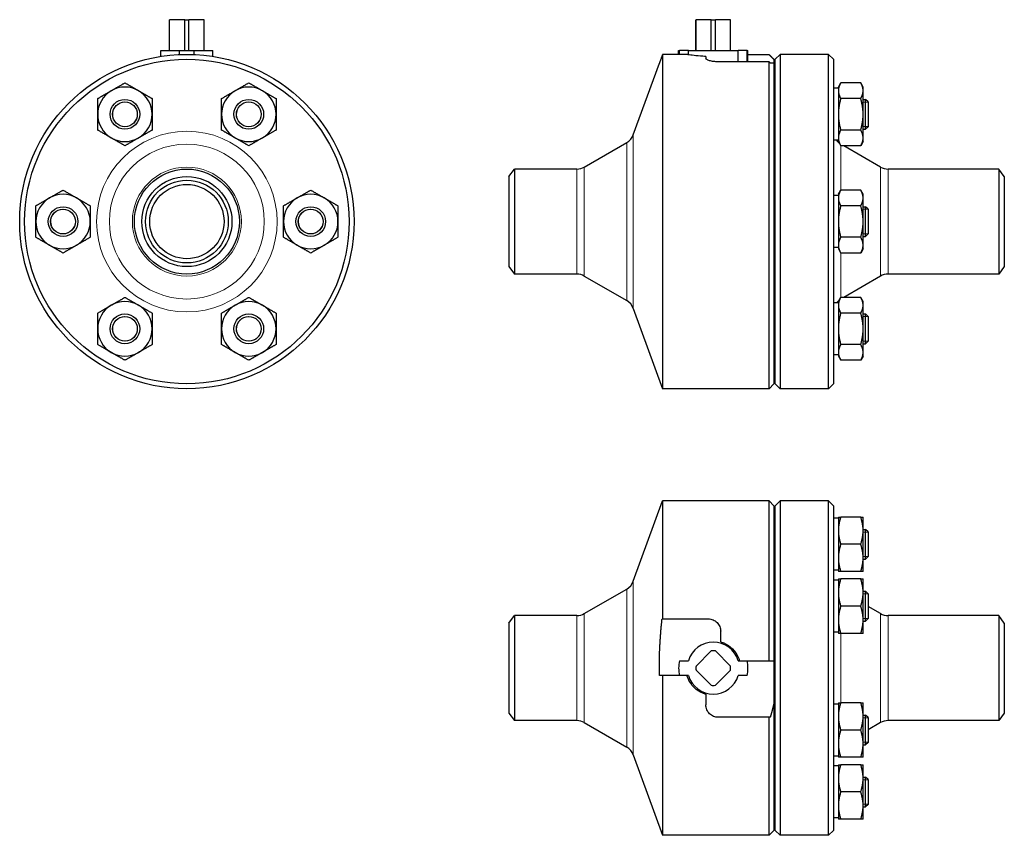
# Model space of a CAD drawing. Header units: millimetres. Extents: x 138 to 536, y 60 to 389.
import ezdxf

# ---------------------------------------------------------------- set-up
doc = ezdxf.new("R2010")
doc.units = ezdxf.units.MM
doc.layers.add('Widoczne (ISO)', color=7, linetype='Continuous', lineweight=25)
doc.layers.add('Widoczne wąskie (ISO)', color=7, linetype='Continuous', lineweight=20)

msp = doc.modelspace()

# ---------------------------------------------------------------- linework, layer by layer
at = {"layer": 'Widoczne (ISO)'}
for p, q in [((198.6, 389.27), (198.65, 389.27)), ((198.6, 376.77), (198.6, 389.27)), ((198.65, 376.77), (198.65, 389.27)), ((204.78, 389.27), (198.65, 389.27)), ((204.78, 376.77), (204.78, 389.27)), ((204.78, 389.27), (206.43, 389.27)), ((206.43, 376.77), (206.43, 389.27)), ((212.55, 389.27), (206.43, 389.27)), ((212.55, 389.27), (212.6, 389.27)), ((212.55, 376.77), (212.55, 389.27)), ((212.6, 376.77), (212.6, 389.27)), ((411.15, 389.27), (411.2, 389.27)), ((411.15, 376.77), (411.15, 389.27)), ((411.2, 376.77), (411.2, 389.27)), ((417.32, 389.27), (411.2, 389.27)), ((417.32, 376.77), (417.32, 389.27)), ((417.32, 389.27), (418.98, 389.27)), ((418.98, 376.77), (418.98, 389.27)), ((425.1, 389.27), (418.98, 389.27)), ((425.1, 376.77), (425.1, 389.27)), ((425.1, 389.27), (425.15, 389.27)), ((425.15, 376.77), (425.15, 389.27)), ((195.1, 376.77), (202.6, 376.77)), ((195.1, 374.45), (195.1, 376.77)), ((202.6, 376.77), (208.6, 376.77)), ((202.6, 375.21), (202.6, 376.77)), ((208.6, 375.21), (208.6, 376.77)), ((208.6, 376.77), (216.1, 376.77)), ((216.1, 374.45), (216.1, 376.77)), ((404.47, 375.21), (397.65, 375.21)), ((397.65, 375.21), (397.65, 240.27)), ((404.15, 376.77), (404.47, 376.77)), ((404.15, 375.21), (404.15, 376.77)), ((408.09, 376.77), (404.47, 376.77)), ((404.47, 375.21), (404.47, 376.77)), ((407.57, 375.21), (404.47, 375.21)), ((408.09, 375.13), (408.09, 376.77)), ((408.09, 376.77), (428.21, 376.77)), ((415.15, 374.44), (415.15, 373.62)), ((431.82, 376.77), (428.21, 376.77)), ((428.21, 372.28), (428.21, 376.77)), ((431.82, 376.77), (432.15, 376.77)), ((431.82, 372.28), (431.82, 376.77)), ((432.15, 372.28), (432.15, 376.77)), ((432.15, 375.21), (440.65, 375.21)), ((443.15, 373.27), (445.15, 375.27)), ((445.15, 375.27), (445.15, 240.27)), ((464.65, 375.27), (445.15, 375.27)), ((464.65, 240.27), (464.65, 375.27)), ((466.65, 373.27), (464.65, 375.27)), ((385.84, 342.82), (396.37, 371.77)), ((440.65, 372.28), (420.15, 372.28)), ((440.65, 240.27), (440.65, 372.28)), ((442.65, 373.2), (442.65, 371.77)), ((442.65, 371.77), (442.65, 242.27)), ((443.15, 242.27), (443.15, 373.27)), ((466.65, 373.27), (466.65, 242.27)), ((468.65, 362.07), (469.63, 363.78)), ((468.65, 362.07), (468.65, 360.6)), ((477.67, 363.78), (469.63, 363.78)), ((478.65, 362.07), (477.67, 363.78)), ((478.65, 360.6), (478.65, 362.07)), ((468.65, 361.57), (466.65, 361.57)), ((468.65, 360.6), (468.65, 351.07)), ((478.65, 351.07), (478.65, 360.6)), ((477.67, 357.42), (469.63, 357.42)), ((478.65, 357.07), (479.65, 357.07)), ((479.65, 345.07), (479.65, 357.07)), ((480.65, 356.07), (479.65, 357.07)), ((480.65, 356.07), (480.65, 346.07)), ((468.65, 351.07), (468.65, 341.55)), ((478.65, 341.55), (478.65, 351.07)), ((480.65, 346.07), (479.65, 345.07)), ((443.15, 345.27), (442.65, 345.27)), ((477.67, 344.72), (469.63, 344.72)), ((478.65, 345.07), (479.65, 345.07)), ((366.05, 329.78), (383.2, 339.68)), ((468.65, 340.57), (466.65, 340.57)), ((468.65, 341.55), (468.65, 340.07)), ((468.65, 340.07), (469.63, 338.37)), ((477.67, 338.37), (469.63, 338.37)), ((485.69, 329.78), (470.81, 338.37)), ((478.65, 340.07), (477.67, 338.37)), ((478.65, 340.07), (478.65, 341.55)), ((335.65, 325.97), (337.91, 328.97)), ((337.91, 328.97), (337.91, 286.57)), ((363.05, 328.97), (337.91, 328.97)), ((533.39, 328.97), (488.69, 328.97)), ((533.39, 328.97), (533.39, 286.57)), ((535.65, 325.97), (533.39, 328.97)), ((335.65, 325.97), (335.65, 289.57)), ((535.65, 325.97), (535.65, 289.57)), ((468.65, 318.27), (466.65, 318.27)), ((468.65, 318.77), (469.63, 320.47)), ((468.65, 318.77), (468.65, 317.3)), ((477.67, 320.47), (469.63, 320.47)), ((478.65, 318.77), (477.67, 320.47)), ((478.65, 317.3), (478.65, 318.77)), ((468.65, 317.3), (468.65, 307.77)), ((477.67, 314.12), (469.63, 314.12)), ((478.65, 307.77), (478.65, 317.3)), ((478.65, 313.77), (479.65, 313.77)), ((479.65, 301.77), (479.65, 313.77)), ((480.65, 312.77), (479.65, 313.77)), ((480.65, 312.77), (480.65, 302.77)), ((468.65, 307.77), (468.65, 298.25)), ((478.65, 298.25), (478.65, 307.77)), ((480.65, 302.77), (479.65, 301.77)), ((468.65, 298.25), (468.65, 296.77)), ((477.67, 301.42), (469.63, 301.42)), ((478.65, 301.77), (479.65, 301.77)), ((478.65, 296.77), (478.65, 298.25)), ((468.65, 297.27), (466.65, 297.27)), ((468.65, 296.77), (469.63, 295.07)), ((477.67, 295.07), (469.63, 295.07)), ((478.65, 296.77), (477.67, 295.07)), ((335.65, 289.57), (337.91, 286.57)), ((363.05, 286.57), (337.91, 286.57)), ((533.39, 286.57), (488.69, 286.57)), ((535.65, 289.57), (533.39, 286.57)), ((366.05, 285.77), (383.2, 275.86)), ((485.69, 285.77), (470.81, 277.17)), ((468.65, 274.97), (466.65, 274.97)), ((468.65, 275.47), (469.63, 277.17)), ((468.65, 275.47), (468.65, 274)), ((477.67, 277.17), (469.63, 277.17)), ((478.65, 275.47), (477.67, 277.17)), ((478.65, 274), (478.65, 275.47)), ((385.84, 272.72), (397.65, 240.27)), ((468.65, 274), (468.65, 264.47)), ((477.67, 270.82), (469.63, 270.82)), ((478.65, 264.47), (478.65, 274)), ((478.65, 270.47), (479.65, 270.47)), ((479.65, 258.47), (479.65, 270.47)), ((480.65, 269.47), (479.65, 270.47)), ((443.15, 270.27), (442.65, 270.27)), ((480.65, 269.47), (480.65, 259.47)), ((468.65, 264.47), (468.65, 254.95)), ((478.65, 254.95), (478.65, 264.47)), ((478.65, 258.47), (479.65, 258.47)), ((480.65, 259.47), (479.65, 258.47)), ((468.65, 254.95), (468.65, 253.47)), ((477.67, 258.12), (469.63, 258.12)), ((478.65, 253.47), (478.65, 254.95)), ((468.65, 253.97), (466.65, 253.97)), ((468.65, 253.47), (469.63, 251.77)), ((477.67, 251.77), (469.63, 251.77)), ((478.65, 253.47), (477.67, 251.77)), ((440.65, 240.27), (397.65, 240.27)), ((442.65, 242.27), (440.65, 240.27)), ((443.15, 242.27), (445.15, 240.27)), ((464.65, 240.27), (445.15, 240.27)), ((466.65, 242.27), (464.65, 240.27)), ((385.84, 162.54), (397.65, 194.99)), ((397.65, 194.99), (397.65, 147.35)), ((440.65, 194.99), (397.65, 194.99)), ((440.65, 130.49), (440.65, 194.99)), ((442.65, 192.99), (440.65, 194.99)), ((443.15, 192.99), (445.15, 194.99)), ((445.15, 194.99), (445.15, 59.99)), ((464.65, 194.99), (445.15, 194.99)), ((464.65, 59.99), (464.65, 194.99)), ((466.65, 192.99), (464.65, 194.99)), ((442.65, 192.99), (442.65, 130.49)), ((443.15, 61.99), (443.15, 192.99)), ((466.65, 192.99), (466.65, 61.99)), ((468.65, 187.99), (466.65, 187.99)), ((468.65, 188.49), (468.65, 182.99)), ((477.67, 188.49), (469.63, 188.49)), ((478.65, 182.99), (478.65, 188.49)), ((468.65, 182.99), (468.65, 171.99)), ((478.65, 183.49), (479.65, 183.49)), ((478.65, 171.99), (478.65, 182.99)), ((479.65, 171.49), (479.65, 183.49)), ((480.65, 182.49), (479.65, 183.49)), ((480.65, 182.49), (480.65, 172.49)), ((477.67, 177.49), (469.63, 177.49)), ((468.65, 171.99), (468.65, 166.49)), ((478.65, 166.49), (478.65, 171.99)), ((478.65, 171.49), (479.65, 171.49)), ((480.65, 172.49), (479.65, 171.49)), ((468.65, 166.99), (466.65, 166.99)), ((443.15, 164.99), (442.65, 164.99)), ((468.65, 163.49), (468.65, 157.99)), ((477.67, 166.49), (469.63, 166.49)), ((477.67, 163.49), (469.63, 163.49)), ((478.65, 157.99), (478.65, 163.49)), ((366.05, 149.49), (383.2, 159.4)), ((468.65, 162.99), (466.65, 162.99)), ((468.65, 157.99), (468.65, 146.99)), ((478.65, 158.49), (479.65, 158.49)), ((478.65, 146.99), (478.65, 157.99)), ((479.65, 146.49), (479.65, 158.49)), ((480.65, 157.49), (479.65, 158.49)), ((480.65, 157.49), (480.65, 147.49)), ((477.67, 152.49), (469.63, 152.49)), ((485.69, 149.49), (480.65, 152.41)), ((335.65, 145.69), (337.91, 148.69)), ((337.91, 148.69), (337.91, 106.29)), ((363.05, 148.69), (337.91, 148.69)), ((397.65, 147.35), (416.15, 147.35)), ((480.65, 147.49), (479.65, 146.49)), ((533.39, 148.69), (488.69, 148.69)), ((533.39, 148.69), (533.39, 106.29)), ((535.65, 145.69), (533.39, 148.69)), ((335.65, 145.69), (335.65, 109.29)), ((468.65, 146.99), (468.65, 141.49)), ((478.65, 141.49), (478.65, 146.99)), ((478.65, 146.49), (479.65, 146.49)), ((535.65, 145.69), (535.65, 109.29)), ((421.15, 138.07), (421.15, 142.35)), ((468.65, 141.99), (466.65, 141.99)), ((477.67, 141.49), (469.63, 141.49)), ((411.2, 128.32), (417.32, 134.44)), ((418.98, 134.44), (425.1, 128.32)), ((404.47, 130.49), (408.09, 130.49)), ((428.21, 130.49), (431.82, 130.49)), ((431.82, 130.49), (440.65, 130.49)), ((442.65, 130.49), (442.65, 113.55)), ((404.47, 124.49), (397.65, 124.49)), ((397.65, 124.49), (397.65, 59.99)), ((408.09, 124.49), (404.47, 124.49)), ((417.32, 120.54), (411.2, 126.66)), ((425.1, 126.66), (418.98, 120.54)), ((431.82, 124.49), (428.21, 124.49)), ((415.15, 116.91), (415.15, 112.62)), ((442.65, 113.55), (442.65, 61.99)), ((468.65, 112.99), (466.65, 112.99)), ((468.65, 113.49), (468.65, 107.99)), ((477.67, 113.49), (469.63, 113.49)), ((478.65, 107.99), (478.65, 113.49)), ((335.65, 109.29), (337.91, 106.29)), ((440.65, 107.62), (420.15, 107.62)), ((440.65, 59.99), (440.65, 107.62)), ((468.65, 107.99), (468.65, 96.99)), ((478.65, 108.49), (479.65, 108.49)), ((478.65, 96.99), (478.65, 107.99)), ((479.65, 96.49), (479.65, 108.49)), ((480.65, 107.49), (479.65, 108.49)), ((480.65, 107.49), (480.65, 97.49)), ((535.65, 109.29), (533.39, 106.29)), ((363.05, 106.29), (337.91, 106.29)), ((366.05, 105.48), (383.2, 95.58)), ((485.69, 105.48), (480.65, 102.57)), ((533.39, 106.29), (488.69, 106.29)), ((477.67, 102.49), (469.63, 102.49)), ((468.65, 96.99), (468.65, 91.49)), ((478.65, 91.49), (478.65, 96.99)), ((478.65, 96.49), (479.65, 96.49)), ((480.65, 97.49), (479.65, 96.49)), ((385.84, 92.44), (397.65, 59.99)), ((468.65, 91.99), (466.65, 91.99)), ((477.67, 91.49), (469.63, 91.49)), ((443.15, 89.99), (442.65, 89.99)), ((468.65, 87.99), (466.65, 87.99)), ((468.65, 88.49), (468.65, 82.99)), ((477.67, 88.49), (469.63, 88.49)), ((478.65, 82.99), (478.65, 88.49)), ((478.65, 83.49), (479.65, 83.49)), ((479.65, 71.49), (479.65, 83.49)), ((480.65, 82.49), (479.65, 83.49)), ((468.65, 82.99), (468.65, 71.99)), ((478.65, 71.99), (478.65, 82.99)), ((480.65, 82.49), (480.65, 72.49)), ((477.67, 77.49), (469.63, 77.49)), ((468.65, 71.99), (468.65, 66.49)), ((478.65, 66.49), (478.65, 71.99)), ((480.65, 72.49), (479.65, 71.49)), ((478.65, 71.49), (479.65, 71.49)), ((468.65, 66.99), (466.65, 66.99)), ((477.67, 66.49), (469.63, 66.49)), ((440.65, 59.99), (397.65, 59.99)), ((442.65, 61.99), (440.65, 59.99)), ((443.15, 61.99), (445.15, 59.99)), ((464.65, 59.99), (445.15, 59.99)), ((466.65, 61.99), (464.65, 59.99))]:
    msp.add_line(p, q, dxfattribs=at)
for centre, radius in [((205.6, 307.77), 67.5), ((205.6, 307.77), 65.5), ((180.6, 351.07), 6), ((180.6, 351.07), 5), ((230.6, 351.07), 6), ((230.6, 351.07), 5), ((205.6, 307.77), 21.2), ((205.6, 307.77), 18.2), ((205.6, 307.77), 16.7), ((205.6, 307.77), 15), ((155.6, 307.77), 6), ((155.6, 307.77), 5), ((255.6, 307.77), 6), ((255.6, 307.77), 5), ((180.6, 264.47), 6), ((230.6, 264.47), 6), ((180.6, 264.47), 5), ((230.6, 264.47), 5)]:
    msp.add_circle(centre, radius, dxfattribs=at)
for centre, radius, start, end in [((180.6, 351.07), 11, 60, 120), ((230.6, 351.07), 11, 60, 120), ((180.6, 351.07), 11, 120, 180), ((180.6, 351.07), 11, 0, 60), ((230.6, 351.07), 11, 120, 180), ((230.6, 351.07), 11, 0, 60), ((180.6, 351.07), 11, 180, 240), ((180.6, 351.07), 11, 300, 0), ((230.6, 351.07), 11, 180, 240), ((230.6, 351.07), 11, 300, 0), ((380.2, 344.88), 6, 300, 340), ((180.6, 351.07), 11, 240, 300), ((230.6, 351.07), 11, 240, 300), ((472.65, 344.24), 6, 217.6236, 232.444), ((363.05, 334.97), 6, 270, 300), ((488.69, 334.97), 6, 240, 270), ((155.6, 307.77), 11, 60, 120), ((255.6, 307.77), 11, 60, 120), ((155.6, 307.77), 11, 120, 180), ((155.6, 307.77), 11, 0, 60), ((255.6, 307.77), 11, 120, 180), ((255.6, 307.77), 11, 0, 60), ((155.6, 307.77), 11, 180, 240), ((155.6, 307.77), 11, 300, 0), ((255.6, 307.77), 11, 180, 240), ((255.6, 307.77), 11, 300, 0), ((155.6, 307.77), 11, 240, 300), ((255.6, 307.77), 11, 240, 300), ((363.05, 280.57), 6, 60, 90), ((488.69, 280.57), 6, 90, 120), ((180.6, 264.47), 11, 60, 120), ((230.6, 264.47), 11, 60, 120), ((380.2, 270.67), 6, 20, 60), ((472.65, 271.31), 6, 127.556, 142.3764), ((180.6, 264.47), 11, 120, 180), ((180.6, 264.47), 11, 0, 60), ((230.6, 264.47), 11, 120, 180), ((230.6, 264.47), 11, 0, 60), ((180.6, 264.47), 11, 180, 240), ((180.6, 264.47), 11, 300, 0), ((230.6, 264.47), 11, 180, 240), ((230.6, 264.47), 11, 300, 0), ((180.6, 264.47), 11, 240, 300), ((230.6, 264.47), 11, 240, 300), ((472.65, 163.95), 6, 180, 189.2466), ((380.2, 164.59), 6, 300, 340), ((363.05, 154.69), 6, 270, 300), ((488.69, 154.69), 6, 240, 270), ((418.15, 127.49), 10.5, 16.6015, 163.3985), ((418.15, 127.49), 7, 83.2132, 96.7868), ((418.15, 127.49), 14, 167.6264, 192.3736), ((418.15, 127.49), 7, 173.2132, 186.7868), ((418.15, 127.49), 7, 353.2132, 6.7868), ((418.15, 127.49), 14, 347.6264, 12.3736), ((418.15, 127.49), 10.5, 196.6015, 343.3985), ((418.15, 127.49), 7, 263.2132, 276.7868), ((363.05, 100.29), 6, 60, 90), ((488.69, 100.29), 6, 90, 120), ((380.2, 90.38), 6, 20, 60), ((472.65, 91.02), 6, 170.7534, 180)]:
    msp.add_arc(centre, radius, start, end, dxfattribs=at)
for points, weights in [([(397.65, 375.21), (397.01, 373.44), (396.4, 371.77)], [1, 1.0042637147, 1.00785885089]), ([(440.65, 375.21), (441.66, 374.19), (442.65, 373.2)], [1, 1.00011330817, 1]), ([(396.4, 371.77), (396.37, 371.77), (396.37, 371.77)], [1.02678003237, 1.02734375, 1.02734375]), ([(441.14, 371.77), (440.89, 372.03), (440.65, 372.28)], [1.00004539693, 1.00002989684, 1]), ([(442.65, 371.77), (442.02, 371.77), (441.14, 371.77)], [1, 1.00126680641, 1.00052840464]), ([(175.1, 360.6), (177.66, 362.07), (180.6, 363.78)], [1, 1.0379548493, 1]), ([(180.6, 363.78), (183.55, 362.07), (186.1, 360.6)], [1, 1.0379548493, 1]), ([(225.1, 360.6), (227.66, 362.07), (230.6, 363.78)], [1, 1.0379548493, 1]), ([(230.6, 363.78), (233.55, 362.07), (236.1, 360.6)], [1, 1.0379548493, 1]), ([(469.63, 363.78), (468.65, 362.07), (468.65, 360.6)], [1, 1.0379548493, 1]), ([(478.65, 360.6), (478.65, 362.07), (477.67, 363.78)], [1, 1.0379548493, 1]), ([(169.6, 357.42), (172.55, 359.13), (175.1, 360.6)], [1, 1.0379548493, 1]), ([(186.1, 360.6), (188.66, 359.13), (191.6, 357.42)], [1, 1.0379548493, 1]), ([(219.6, 357.42), (222.55, 359.13), (225.1, 360.6)], [1, 1.0379548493, 1]), ([(236.1, 360.6), (238.66, 359.13), (241.6, 357.42)], [1, 1.0379548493, 1]), ([(468.65, 360.6), (468.65, 359.13), (469.63, 357.42)], [1, 1.0379548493, 1]), ([(477.67, 357.42), (478.65, 359.13), (478.65, 360.6)], [1, 1.0379548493, 1]), ([(169.6, 351.07), (169.6, 354.02), (169.6, 357.42)], [1, 1.0379548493, 1]), ([(191.6, 357.42), (191.6, 354.02), (191.6, 351.07)], [1, 1.0379548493, 1]), ([(219.6, 351.07), (219.6, 354.02), (219.6, 357.42)], [1, 1.0379548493, 1]), ([(241.6, 357.42), (241.6, 354.02), (241.6, 351.07)], [1, 1.0379548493, 1]), ([(469.63, 357.42), (468.65, 354.02), (468.65, 351.07)], [1, 1.0379548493, 1]), ([(478.65, 351.07), (478.65, 354.02), (477.67, 357.42)], [1, 1.0379548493, 1]), ([(169.6, 344.72), (169.6, 348.13), (169.6, 351.07)], [1, 1.0379548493, 1]), ([(191.6, 351.07), (191.6, 348.13), (191.6, 344.72)], [1, 1.0379548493, 1]), ([(219.6, 344.72), (219.6, 348.13), (219.6, 351.07)], [1, 1.0379548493, 1]), ([(241.6, 351.07), (241.6, 348.13), (241.6, 344.72)], [1, 1.0379548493, 1]), ([(468.65, 351.07), (468.65, 348.13), (469.63, 344.72)], [1, 1.0379548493, 1]), ([(477.67, 344.72), (478.65, 348.13), (478.65, 351.07)], [1, 1.0379548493, 1]), ([(175.1, 341.55), (172.55, 343.02), (169.6, 344.72)], [1, 1.0379548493, 1]), ([(191.6, 344.72), (188.66, 343.02), (186.1, 341.55)], [1, 1.0379548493, 1]), ([(225.1, 341.55), (222.55, 343.02), (219.6, 344.72)], [1, 1.0379548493, 1]), ([(241.6, 344.72), (238.66, 343.02), (236.1, 341.55)], [1, 1.0379548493, 1]), ([(469.63, 344.72), (468.65, 343.02), (468.65, 341.55)], [1, 1.0379548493, 1]), ([(478.65, 341.55), (478.65, 343.02), (477.67, 344.72)], [1, 1.0379548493, 1]), ([(180.6, 338.37), (177.66, 340.07), (175.1, 341.55)], [1, 1.0379548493, 1]), ([(186.1, 341.55), (183.55, 340.07), (180.6, 338.37)], [1, 1.0379548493, 1]), ([(230.6, 338.37), (227.66, 340.07), (225.1, 341.55)], [1, 1.0379548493, 1]), ([(236.1, 341.55), (233.55, 340.07), (230.6, 338.37)], [1, 1.0379548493, 1]), ([(468.65, 341.55), (468.65, 340.07), (469.63, 338.37)], [1, 1.0379548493, 1]), ([(477.67, 338.37), (478.65, 340.07), (478.65, 341.55)], [1, 1.0379548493, 1]), ([(150.1, 317.3), (152.66, 318.77), (155.6, 320.47)], [1, 1.0379548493, 1]), ([(155.6, 320.47), (158.55, 318.77), (161.1, 317.3)], [1, 1.0379548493, 1]), ([(250.1, 317.3), (252.66, 318.77), (255.6, 320.47)], [1, 1.0379548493, 1]), ([(255.6, 320.47), (258.55, 318.77), (261.1, 317.3)], [1, 1.0379548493, 1]), ([(469.63, 320.47), (468.65, 318.77), (468.65, 317.3)], [1, 1.0379548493, 1]), ([(478.65, 317.3), (478.65, 318.77), (477.67, 320.47)], [1, 1.0379548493, 1]), ([(144.6, 314.12), (147.55, 315.83), (150.1, 317.3)], [1, 1.0379548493, 1]), ([(144.6, 307.77), (144.6, 310.72), (144.6, 314.12)], [1, 1.0379548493, 1]), ([(161.1, 317.3), (163.66, 315.83), (166.6, 314.12)], [1, 1.0379548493, 1]), ([(166.6, 314.12), (166.6, 310.72), (166.6, 307.77)], [1, 1.0379548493, 1]), ([(244.6, 314.12), (247.55, 315.83), (250.1, 317.3)], [1, 1.0379548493, 1]), ([(244.6, 307.77), (244.6, 310.72), (244.6, 314.12)], [1, 1.0379548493, 1]), ([(261.1, 317.3), (263.66, 315.83), (266.6, 314.12)], [1, 1.0379548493, 1]), ([(266.6, 314.12), (266.6, 310.72), (266.6, 307.77)], [1, 1.0379548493, 1]), ([(468.65, 317.3), (468.65, 315.83), (469.63, 314.12)], [1, 1.0379548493, 1]), ([(469.63, 314.12), (468.65, 310.72), (468.65, 307.77)], [1, 1.0379548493, 1]), ([(477.67, 314.12), (478.65, 315.83), (478.65, 317.3)], [1, 1.0379548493, 1]), ([(478.65, 307.77), (478.65, 310.72), (477.67, 314.12)], [1, 1.0379548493, 1]), ([(144.6, 301.42), (144.6, 304.83), (144.6, 307.77)], [1, 1.0379548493, 1]), ([(166.6, 307.77), (166.6, 304.83), (166.6, 301.42)], [1, 1.0379548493, 1]), ([(244.6, 301.42), (244.6, 304.83), (244.6, 307.77)], [1, 1.0379548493, 1]), ([(266.6, 307.77), (266.6, 304.83), (266.6, 301.42)], [1, 1.0379548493, 1]), ([(468.65, 307.77), (468.65, 304.83), (469.63, 301.42)], [1, 1.0379548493, 1]), ([(477.67, 301.42), (478.65, 304.83), (478.65, 307.77)], [1, 1.0379548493, 1]), ([(150.1, 298.25), (147.55, 299.72), (144.6, 301.42)], [1, 1.0379548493, 1]), ([(155.6, 295.07), (152.66, 296.77), (150.1, 298.25)], [1, 1.0379548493, 1]), ([(161.1, 298.25), (158.55, 296.77), (155.6, 295.07)], [1, 1.0379548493, 1]), ([(166.6, 301.42), (163.66, 299.72), (161.1, 298.25)], [1, 1.0379548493, 1]), ([(250.1, 298.25), (247.55, 299.72), (244.6, 301.42)], [1, 1.0379548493, 1]), ([(255.6, 295.07), (252.66, 296.77), (250.1, 298.25)], [1, 1.0379548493, 1]), ([(261.1, 298.25), (258.55, 296.77), (255.6, 295.07)], [1, 1.0379548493, 1]), ([(266.6, 301.42), (263.66, 299.72), (261.1, 298.25)], [1, 1.0379548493, 1]), ([(469.63, 301.42), (468.65, 299.72), (468.65, 298.25)], [1, 1.0379548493, 1]), ([(468.65, 298.25), (468.65, 296.77), (469.63, 295.07)], [1, 1.0379548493, 1]), ([(478.65, 298.25), (478.65, 299.72), (477.67, 301.42)], [1, 1.0379548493, 1]), ([(477.67, 295.07), (478.65, 296.77), (478.65, 298.25)], [1, 1.0379548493, 1]), ([(175.1, 274), (177.66, 275.47), (180.6, 277.17)], [1, 1.0379548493, 1]), ([(180.6, 277.17), (183.55, 275.47), (186.1, 274)], [1, 1.0379548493, 1]), ([(225.1, 274), (227.66, 275.47), (230.6, 277.17)], [1, 1.0379548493, 1]), ([(230.6, 277.17), (233.55, 275.47), (236.1, 274)], [1, 1.0379548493, 1]), ([(469.63, 277.17), (468.65, 275.47), (468.65, 274)], [1, 1.0379548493, 1]), ([(478.65, 274), (478.65, 275.47), (477.67, 277.17)], [1, 1.0379548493, 1]), ([(169.6, 270.82), (172.55, 272.52), (175.1, 274)], [1, 1.0379548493, 1]), ([(169.6, 264.47), (169.6, 267.42), (169.6, 270.82)], [1, 1.0379548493, 1]), ([(186.1, 274), (188.66, 272.52), (191.6, 270.82)], [1, 1.0379548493, 1]), ([(191.6, 270.82), (191.6, 267.42), (191.6, 264.47)], [1, 1.0379548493, 1]), ([(219.6, 270.82), (222.55, 272.52), (225.1, 274)], [1, 1.0379548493, 1]), ([(219.6, 264.47), (219.6, 267.42), (219.6, 270.82)], [1, 1.0379548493, 1]), ([(236.1, 274), (238.66, 272.52), (241.6, 270.82)], [1, 1.0379548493, 1]), ([(241.6, 270.82), (241.6, 267.42), (241.6, 264.47)], [1, 1.0379548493, 1]), ([(468.65, 274), (468.65, 272.52), (469.63, 270.82)], [1, 1.0379548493, 1]), ([(469.63, 270.82), (468.65, 267.42), (468.65, 264.47)], [1, 1.0379548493, 1]), ([(477.67, 270.82), (478.65, 272.52), (478.65, 274)], [1, 1.0379548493, 1]), ([(478.65, 264.47), (478.65, 267.42), (477.67, 270.82)], [1, 1.0379548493, 1]), ([(169.6, 258.12), (169.6, 261.52), (169.6, 264.47)], [1, 1.0379548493, 1]), ([(191.6, 264.47), (191.6, 261.52), (191.6, 258.12)], [1, 1.0379548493, 1]), ([(219.6, 258.12), (219.6, 261.52), (219.6, 264.47)], [1, 1.0379548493, 1]), ([(241.6, 264.47), (241.6, 261.52), (241.6, 258.12)], [1, 1.0379548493, 1]), ([(468.65, 264.47), (468.65, 261.52), (469.63, 258.12)], [1, 1.0379548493, 1]), ([(477.67, 258.12), (478.65, 261.52), (478.65, 264.47)], [1, 1.0379548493, 1]), ([(175.1, 254.95), (172.55, 256.42), (169.6, 258.12)], [1, 1.0379548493, 1]), ([(180.6, 251.77), (177.66, 253.47), (175.1, 254.95)], [1, 1.0379548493, 1]), ([(186.1, 254.95), (183.55, 253.47), (180.6, 251.77)], [1, 1.0379548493, 1]), ([(191.6, 258.12), (188.66, 256.42), (186.1, 254.95)], [1, 1.0379548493, 1]), ([(225.1, 254.95), (222.55, 256.42), (219.6, 258.12)], [1, 1.0379548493, 1]), ([(230.6, 251.77), (227.66, 253.47), (225.1, 254.95)], [1, 1.0379548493, 1]), ([(236.1, 254.95), (233.55, 253.47), (230.6, 251.77)], [1, 1.0379548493, 1]), ([(241.6, 258.12), (238.66, 256.42), (236.1, 254.95)], [1, 1.0379548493, 1]), ([(469.63, 258.12), (468.65, 256.42), (468.65, 254.95)], [1, 1.0379548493, 1]), ([(468.65, 254.95), (468.65, 253.47), (469.63, 251.77)], [1, 1.0379548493, 1]), ([(478.65, 254.95), (478.65, 256.42), (477.67, 258.12)], [1, 1.0379548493, 1]), ([(477.67, 251.77), (478.65, 253.47), (478.65, 254.95)], [1, 1.0379548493, 1]), ([(469.63, 188.49), (468.65, 185.54), (468.65, 182.99)], [1, 1.0379548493, 1]), ([(468.65, 188.49), (468.65, 188.49), (469.63, 188.49)], [1, 1.0379548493, 1]), ([(478.65, 182.99), (478.65, 185.54), (477.67, 188.49)], [1, 1.0379548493, 1]), ([(477.67, 188.49), (478.65, 188.49), (478.65, 188.49)], [1, 1.0379548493, 1]), ([(468.65, 182.99), (468.65, 180.44), (469.63, 177.49)], [1, 1.0379548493, 1]), ([(477.67, 177.49), (478.65, 180.44), (478.65, 182.99)], [1, 1.0379548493, 1]), ([(469.63, 177.49), (468.65, 174.54), (468.65, 171.99)], [1, 1.0379548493, 1]), ([(478.65, 171.99), (478.65, 174.54), (477.67, 177.49)], [1, 1.0379548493, 1]), ([(468.65, 171.99), (468.65, 169.44), (469.63, 166.49)], [1, 1.0379548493, 1]), ([(477.67, 166.49), (478.65, 169.44), (478.65, 171.99)], [1, 1.0379548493, 1]), ([(469.63, 166.49), (468.65, 166.49), (468.65, 166.49)], [1, 1.0379548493, 1]), ([(469.63, 163.49), (468.65, 160.54), (468.65, 157.99)], [1, 1.0379548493, 1]), ([(468.65, 163.49), (468.65, 163.49), (469.63, 163.49)], [1, 1.0379548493, 1]), ([(478.65, 166.49), (478.65, 166.49), (477.67, 166.49)], [1, 1.0379548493, 1]), ([(478.65, 157.99), (478.65, 160.54), (477.67, 163.49)], [1, 1.0379548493, 1]), ([(477.67, 163.49), (478.65, 163.49), (478.65, 163.49)], [1, 1.0379548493, 1]), ([(468.65, 157.99), (468.65, 155.44), (469.63, 152.49)], [1, 1.0379548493, 1]), ([(477.67, 152.49), (478.65, 155.44), (478.65, 157.99)], [1, 1.0379548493, 1]), ([(469.63, 152.49), (468.65, 149.54), (468.65, 146.99)], [1, 1.0379548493, 1]), ([(478.65, 146.99), (478.65, 149.54), (477.67, 152.49)], [1, 1.0379548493, 1]), ([(396.4, 124.49), (396.21, 135.66), (397.47, 147.35)], [1.02678003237, 1.03099287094, 1.00372184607]), ([(397.47, 147.35), (397.56, 147.35), (397.65, 147.35)], [1.0013476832, 1.00068081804, 1]), ([(468.65, 146.99), (468.65, 144.44), (469.63, 141.49)], [1, 1.0379548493, 1]), ([(477.67, 141.49), (478.65, 144.44), (478.65, 146.99)], [1, 1.0379548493, 1]), ([(469.63, 141.49), (468.65, 141.49), (468.65, 141.49)], [1, 1.0379548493, 1]), ([(478.65, 141.49), (478.65, 141.49), (477.67, 141.49)], [1, 1.0379548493, 1]), ([(440.65, 130.49), (441.66, 130.49), (442.65, 130.49)], [1, 1.00011330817, 1]), ([(397.65, 124.49), (397.01, 124.49), (396.4, 124.49)], [1, 1.0042637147, 1.00785885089]), ([(442.65, 113.55), (442.02, 110.62), (441.14, 107.62)], [1, 1.00126680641, 1.00052840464]), ([(468.65, 113.49), (468.65, 113.49), (469.63, 113.49)], [1, 1.0379548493, 1]), ([(469.63, 113.49), (468.65, 110.54), (468.65, 107.99)], [1, 1.0379548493, 1]), ([(477.67, 113.49), (478.65, 113.49), (478.65, 113.49)], [1, 1.0379548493, 1]), ([(478.65, 107.99), (478.65, 110.54), (477.67, 113.49)], [1, 1.0379548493, 1]), ([(441.14, 107.62), (440.89, 107.62), (440.65, 107.62)], [1.00004539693, 1.00002989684, 1]), ([(468.65, 107.99), (468.65, 105.44), (469.63, 102.49)], [1, 1.0379548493, 1]), ([(477.67, 102.49), (478.65, 105.44), (478.65, 107.99)], [1, 1.0379548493, 1]), ([(469.63, 102.49), (468.65, 99.54), (468.65, 96.99)], [1, 1.0379548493, 1]), ([(478.65, 96.99), (478.65, 99.54), (477.67, 102.49)], [1, 1.0379548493, 1]), ([(468.65, 96.99), (468.65, 94.44), (469.63, 91.49)], [1, 1.0379548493, 1]), ([(477.67, 91.49), (478.65, 94.44), (478.65, 96.99)], [1, 1.0379548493, 1]), ([(469.63, 91.49), (468.65, 91.49), (468.65, 91.49)], [1, 1.0379548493, 1]), ([(478.65, 91.49), (478.65, 91.49), (477.67, 91.49)], [1, 1.0379548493, 1]), ([(468.65, 88.49), (468.65, 88.49), (469.63, 88.49)], [1, 1.0379548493, 1]), ([(469.63, 88.49), (468.65, 85.54), (468.65, 82.99)], [1, 1.0379548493, 1]), ([(477.67, 88.49), (478.65, 88.49), (478.65, 88.49)], [1, 1.0379548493, 1]), ([(478.65, 82.99), (478.65, 85.54), (477.67, 88.49)], [1, 1.0379548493, 1]), ([(468.65, 82.99), (468.65, 80.44), (469.63, 77.49)], [1, 1.0379548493, 1]), ([(477.67, 77.49), (478.65, 80.44), (478.65, 82.99)], [1, 1.0379548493, 1]), ([(469.63, 77.49), (468.65, 74.54), (468.65, 71.99)], [1, 1.0379548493, 1]), ([(478.65, 71.99), (478.65, 74.54), (477.67, 77.49)], [1, 1.0379548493, 1]), ([(468.65, 71.99), (468.65, 69.44), (469.63, 66.49)], [1, 1.0379548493, 1]), ([(477.67, 66.49), (478.65, 69.44), (478.65, 71.99)], [1, 1.0379548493, 1]), ([(469.63, 66.49), (468.65, 66.49), (468.65, 66.49)], [1, 1.0379548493, 1]), ([(478.65, 66.49), (478.65, 66.49), (477.67, 66.49)], [1, 1.0379548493, 1])]:
    msp.add_rational_spline(points, weights, degree=2, dxfattribs=at)
for points, knots in [([(415.15, 374.44), (414.74, 374.46), (414.33, 374.48), (412.58, 374.59), (411.35, 374.71), (409.4, 374.94), (408.55, 375.06), (407.82, 375.17), (407.68, 375.19), (407.57, 375.21)], [0.293792, 0.293792, 0.293792, 0.293792, 0.415157, 0.415157, 0.830314, 0.830314, 1.245461, 1.245461, 1.366821, 1.366821, 1.366821, 1.366821]), ([(420.15, 372.28), (419.52, 372.28), (418.85, 372.32), (417.63, 372.47), (417.07, 372.59), (416.18, 372.84), (415.79, 372.99), (415.28, 373.31), (415.15, 373.47), (415.15, 373.62)], [0, 0, 0, 0, 0.1883305, 0.1883305, 0.376661, 0.376661, 0.5713957, 0.5713957, 0.7661304, 0.7661304, 0.7661304, 0.7661304]), ([(416.15, 147.35), (416.78, 147.35), (417.44, 147.23), (418.67, 146.72), (419.22, 146.35), (420.11, 145.47), (420.5, 144.9), (421.02, 143.66), (421.15, 142.99), (421.15, 142.35)], [1.5265243, 1.5265243, 1.5265243, 1.5265243, 1.7148548, 1.7148548, 1.9031853, 1.9031853, 2.09792, 2.09792, 2.2926547, 2.2926547, 2.2926547, 2.2926547]), ([(421.15, 138.07), (421.56, 137.95), (421.97, 137.81), (423.72, 137.09), (424.95, 136.24), (426.9, 134.29), (427.75, 133.06), (428.47, 131.31), (428.61, 130.9), (428.73, 130.49)], [3.615008, 3.615008, 3.615008, 3.615008, 3.736372, 3.736372, 4.151529, 4.151529, 4.566676, 4.566676, 4.688036, 4.688036, 4.688036, 4.688036]), ([(415.15, 116.91), (414.74, 117.02), (414.33, 117.16), (412.58, 117.89), (411.35, 118.74), (409.4, 120.69), (408.55, 121.92), (407.82, 123.67), (407.68, 124.08), (407.57, 124.49)], [0.293792, 0.293792, 0.293792, 0.293792, 0.415157, 0.415157, 0.830314, 0.830314, 1.245461, 1.245461, 1.366821, 1.366821, 1.366821, 1.366821]), ([(420.15, 107.62), (419.52, 107.62), (418.85, 107.75), (417.63, 108.25), (417.07, 108.63), (416.18, 109.51), (415.79, 110.08), (415.28, 111.32), (415.15, 111.99), (415.15, 112.62)], [0, 0, 0, 0, 0.1883305, 0.1883305, 0.376661, 0.376661, 0.5713957, 0.5713957, 0.7661304, 0.7661304, 0.7661304, 0.7661304])]:
    msp.add_open_spline(points, degree=3, knots=knots, dxfattribs=at)
at = {"layer": 'Widoczne wąskie (ISO)'}
for p, q in [((480.65, 356.02), (478.65, 356.02)), ((478.65, 346.12), (480.65, 346.12)), ((385.84, 342.82), (385.84, 272.72)), ((383.2, 339.68), (383.2, 275.86)), ((469.65, 338.37), (469.65, 320.47)), ((363.05, 328.97), (363.05, 286.57)), ((366.05, 329.78), (366.05, 285.77)), ((485.69, 329.78), (485.69, 285.77)), ((488.69, 328.97), (488.69, 286.57)), ((480.65, 312.72), (478.65, 312.72)), ((478.65, 302.82), (480.65, 302.82)), ((469.65, 295.07), (469.65, 277.17)), ((480.65, 269.42), (478.65, 269.42)), ((478.65, 259.52), (480.65, 259.52)), ((480.65, 182.44), (478.65, 182.44)), ((478.65, 172.54), (480.65, 172.54)), ((383.2, 159.4), (383.2, 95.58)), ((385.84, 162.54), (385.84, 92.44)), ((480.65, 157.44), (478.65, 157.44)), ((363.05, 148.69), (363.05, 106.29)), ((366.05, 149.49), (366.05, 105.48)), ((478.65, 147.54), (480.65, 147.54)), ((485.69, 149.49), (485.69, 105.48)), ((488.69, 148.69), (488.69, 106.29)), ((469.65, 141.49), (469.65, 113.49)), ((480.65, 107.44), (478.65, 107.44)), ((478.65, 97.54), (480.65, 97.54)), ((480.65, 82.44), (478.65, 82.44)), ((478.65, 72.54), (480.65, 72.54))]:
    msp.add_line(p, q, dxfattribs=at)
for radius in [36.46, 31.27, 22]:
    msp.add_circle((205.6, 307.77), radius, dxfattribs=at)
for centre in [(180.6, 351.07), (230.6, 351.07), (155.6, 307.77), (255.6, 307.77), (180.6, 264.47), (230.6, 264.47)]:
    msp.add_arc(centre, 4.95, 80, 350, dxfattribs=at)

doc.saveas('drawing.dxf')
